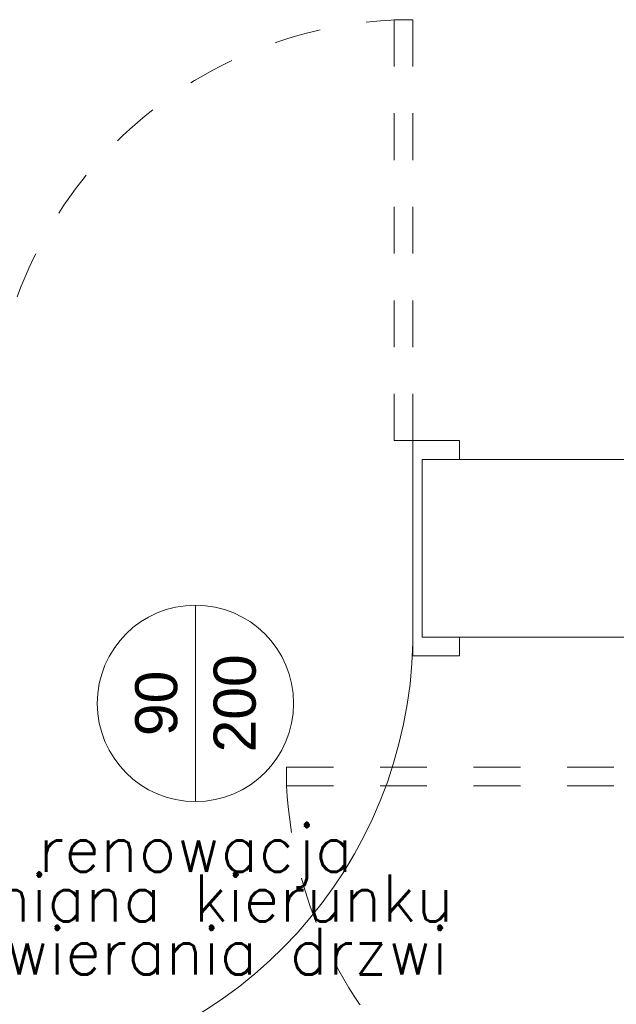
# Model space of a CAD drawing. Header units: millimetres. Extents: x -2274 to 12297, y -16157 to 26321.
# Tile 150 of 256: x -707 to -579, y -3654 to -3443. Entities that reach past the tile are written whole.
import ezdxf
from ezdxf.enums import TextEntityAlignment as Align

# ---------------------------------------------------------------- set-up
doc = ezdxf.new("R2010")
doc.units = ezdxf.units.MM
doc.linetypes.add('4002', pattern=[2, 1, -1])
doc.layers.add('-ŚCIANY DZIAŁOWE', color=3, linetype='Continuous', lineweight=35)
doc.layers.add('-ŚCIANY NOŚNE', color=4, linetype='Continuous', lineweight=53)
doc.layers.add('_drzwi łuk', color=1, linetype='Continuous')
doc.layers.add('PROJEKTOWANE', color=5, linetype='Continuous')
doc.layers.add('DO USU', color=7, linetype='Continuous', true_color=0x969696)
doc.styles.add('ARIAL', font='arial.ttf', dxfattribs={"height": 0.5})
doc.styles.add('SIMPLEX', font='simplex')

msp = doc.modelspace()

# ---------------------------------------------------------------- linework, layer by layer
at = {"layer": '-ŚCIANY DZIAŁOWE', "color": 253, "lineweight": 13}
for p, q in [((-623, -3537), (-623, -3533)), ((-623, -3533), (-613, -3533)), ((-613, -3533), (-613, -3537)), ((-623, -3579), (-623, -3535.75)), ((-621, -3575), (-621, -3537)), ((-613, -3579), (-613, -3575)), ((-623, -3579), (-616, -3579)), ((-616, -3579), (-613, -3579))]:
    msp.add_line(p, q, dxfattribs=at)
at = {"layer": '-ŚCIANY NOŚNE', "color": 253, "lineweight": 13}
for p, q in [((-621, -3537), (-576, -3537)), ((-621, -3537), (-621, -3575)), ((-621, -3575), (-563, -3575))]:
    msp.add_line(p, q, dxfattribs=at)
at = {"layer": '_drzwi łuk', "color": 253, "lineweight": 13}
msp.add_arc((-718.66, -3574.01), 95.69, 276.9474, 358.6606, dxfattribs=at)
at = {"layer": 'DO USU', "color": 253, "linetype": '4002', "lineweight": 13, "ltscale": 10}
for p, q in [((-623, -3443), (-627, -3443)), ((-623, -3443), (-627, -3443)), ((-627, -3443), (-627, -3533)), ((-623, -3533), (-623, -3443)), ((-627, -3533), (-623, -3533)), ((-560, -3602.8), (-650, -3602.8)), ((-650, -3602.8), (-650, -3606.8)), ((-650, -3606.8), (-560, -3606.8))]:
    msp.add_line(p, q, dxfattribs=at)
for centre, radius, start, end in [((-623, -3533), 90, 90, 180), ((-558.83, -3602.27), 91.28, 182.8451, 269.2655)]:
    msp.add_arc(centre, radius, start, end, dxfattribs=at)
at = {"layer": 'PROJEKTOWANE', "color": 253, "lineweight": 13}
msp.add_line((-669.5, -3568.17), (-669.5, -3610.17), dxfattribs=at)
msp.add_circle((-669.5, -3589.17), 21, dxfattribs=at)

# ---------------------------------------------------------------- texts
at = {"layer": 'PROJEKTOWANE', "color": 253, "lineweight": 13, "style": 'ARIAL'}
for s, p in [('200', (-661.12, -3589.17)), ('90', (-677.9, -3589.17))]:
    msp.add_text(s, height=9, rotation=90, dxfattribs=at).set_placement(p, align=Align.MIDDLE_CENTER)
at = {"layer": 'PROJEKTOWANE', "color": 253, "lineweight": 13, "style": 'SIMPLEX'}
for s, p in [('renowacja', (-669.5, -3620.17)), ('zmiana kierunku', (-669.5, -3630.77)), ('otwierania drzwi', (-669.5, -3642.16))]:
    msp.add_text(s, height=10, dxfattribs=at).set_placement(p, align=Align.MIDDLE_CENTER)

doc.saveas('drawing.dxf')
